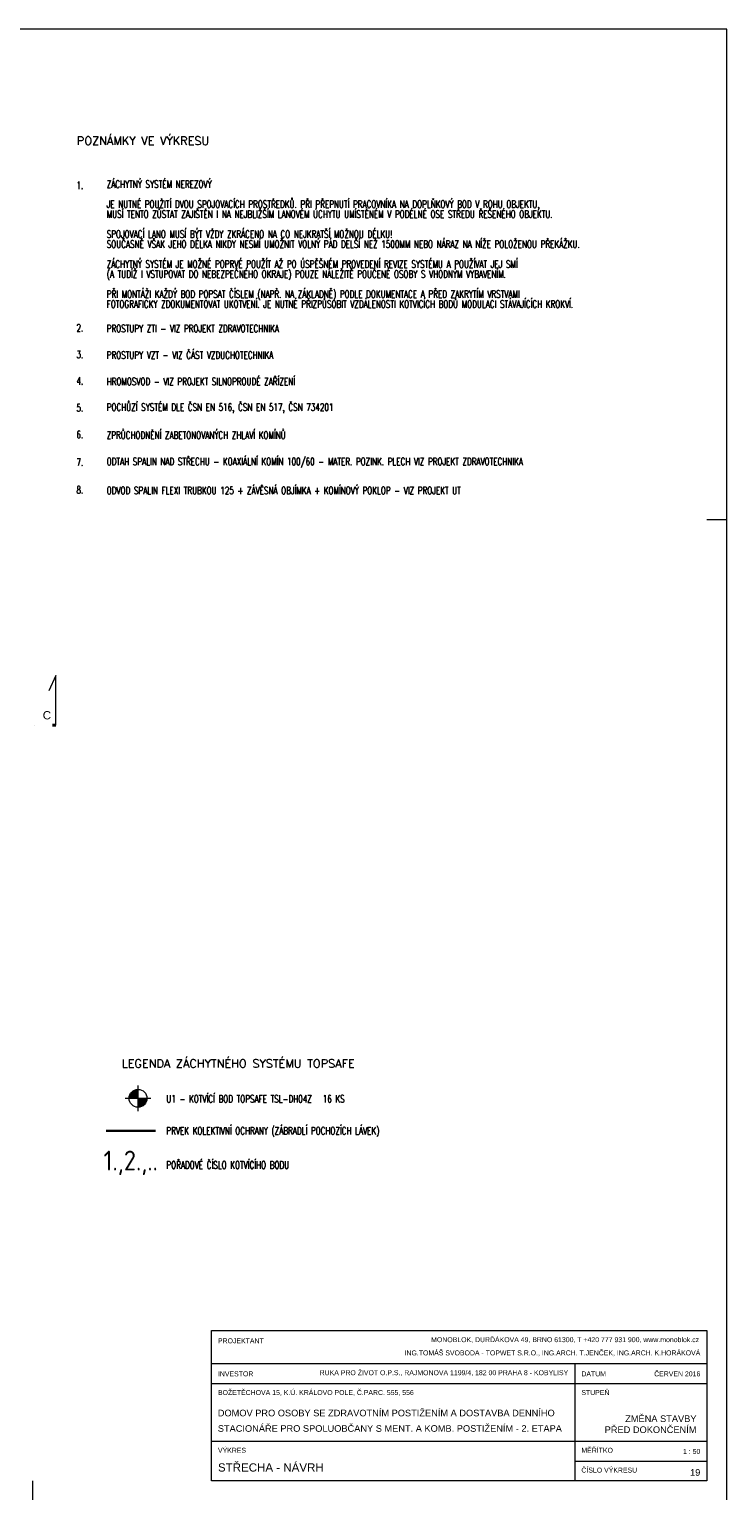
# Model space of a CAD drawing. Header units: millimetres. Extents: x -300958 to -108039, y 30118 to 292543.
# Tile 255 of 256: x -184289 to -173733, y 179657 to 201782. Entities that reach past the tile are written whole.
import ezdxf

# ---------------------------------------------------------------- set-up
doc = ezdxf.new("R2010")
doc.units = ezdxf.units.MM
doc.header["$MEASUREMENT"] = 0
doc.linetypes.add('DGN Style 4', pattern=[1094.119168, 546.717885, -273.358943, 0.683397, -273.358943])
for name, color, linetype, lineweight in [('legenda', 7, 'Continuous', 13), ('navrh', 1, 'Continuous', 9), ('popis', 7, 'Continuous', 9), ('RAMECEK', 7, 'Continuous', 0), ('rez', 7, 'Continuous', 13), ('TOPWET s.r.o. - kotevní body', 12, 'Continuous', 18), ('TOPWET s.r.o. - popisky', 12, 'Continuous', 18)]:
    doc.layers.add(name, color=color, linetype=linetype, lineweight=lineweight)
doc.styles.add('GENERATED_STYLE_8', font='arial.ttf')
doc.styles.add('ISOCPEUR', font='isocpeur.ttf')
doc.styles.add('Style-Arial', font='arial.ttf')

# ---------------------------------------------------------------- blocks, each defined once
blk = doc.blocks.new('*U49')
at = {"layer": 'RAMECEK', "linetype": 'Continuous', "lineweight": 0}
for p, q in [((15750, 3712), (15450, 3712)), ((5250, -11138), (5250, -10838))]:
    blk.add_line(p, q, dxfattribs=at)
at = {"layer": 'RAMECEK', "linetype": 'Continuous', "lineweight": 0, "flags": 128}
blk.add_lwpolyline([(-15750, -11138), (15750, -11138), (15750, 11137), (-15750, 11137)], close=True, dxfattribs=at)
blk = doc.blocks.new('*U48')
at = {"layer": 'rez', "linetype": 'DGN Style 4', "lineweight": 40}
blk.add_line((-376, 574), (-376, -574), dxfattribs=at)
at = {"layer": 'rez', "linetype": 'Continuous', "lineweight": 0, "flags": 128}
blk.add_lwpolyline([(-376, -574), (376, -574), (146, -464)], dxfattribs=at)
blk = doc.blocks.new('Kotevní bod')
at = {"layer": 'TOPWET s.r.o. - kotevní body'}
h = blk.add_hatch(color=256, dxfattribs=at)
h.paths.add_polyline_path([(0, 0), (0, 112.5, 0.41421356), (-112.5, 0)])
h.paths.add_polyline_path([(112.5, 0), (0, 0), (0, -112.5, 0.41421356)])
for p, q in [((-161.25, 0), (161.25, 0)), ((0, -161.25), (0, 161.25))]:
    blk.add_line(p, q, dxfattribs=at)
blk.add_circle((0, 0), 112.5, dxfattribs=at)

msp = doc.modelspace()

# ---------------------------------------------------------------- linework, layer by layer
at = {"layer": 'legenda', "linetype": 'Continuous'}
for p, q in [((-181532.6, 181582.2), (-174032.6, 181582.2)), ((-176032.6, 181582.2), (-176032.6, 179807.5)), ((-181532.6, 181282.2), (-174032.6, 181282.2)), ((-181532.6, 180407.5), (-174032.6, 180407.5)), ((-176032.6, 180107.5), (-174032.6, 180107.5))]:
    msp.add_line(p, q, dxfattribs=at)
at = {"layer": 'legenda', "linetype": 'Continuous', "flags": 128}
msp.add_lwpolyline([(-174032.6, 179807.5), (-181532.6, 179807.5), (-181532.6, 182082.2), (-174032.6, 182082.2)], close=True, dxfattribs=at)
at = {"layer": 'navrh', "linetype": 'Continuous', "lineweight": 30}
msp.add_line((-182379, 185106.4), (-183123, 185106.4), dxfattribs=at)

# ---------------------------------------------------------------- block references
at = {"layer": 'RAMECEK', "linetype": 'Continuous', "lineweight": 0}
msp.add_blockref('*U49', (-189482.6, 190645), dxfattribs=at)
at = {"layer": 'rez', "linetype": 'DGN Style 4', "lineweight": 40, "rotation": 90}
msp.add_blockref('*U48', (-184458.7, 191621.1), dxfattribs=at)
at = {"layer": 'TOPWET s.r.o. - kotevní body', "xscale": 1.200000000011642, "yscale": 1.200000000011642, "zscale": 1.2}
msp.add_blockref('Kotevní bod', (-182642.3, 185598.6), dxfattribs=at)

# ---------------------------------------------------------------- texts
at = {"layer": 'legenda', "linetype": 'Continuous', "lineweight": 0}
for s, insert, char_height, attachment_point, rotation, line_spacing_factor, style in [('\\Fromans.shx;POZNÁMKY VE VÝKRESU', (-183568, 200093.7), 125, 4, 0.00406, 0.809677, 'GENERATED_STYLE_8'), ('\\Fromans.shx;\\H1.000000x;\\W0.714286;1.', (-183574.3, 199419.7), 112, 4, 0.00116, 0.765173, 'Style-Arial'), ('{\\Fromans|c238;\\W0.71429;ZÁCHYTNÝ SYSTÉM NEREZOVÝ\\P\\PJE NUTNÉ POUŽITÍ DVOU SPOJOVACÍCH PROSTŘEDKŮ. PŘI PŘEPNUTÍ PRACOVNÍKA NA DOPLŇKOVÝ BOD V ROHU OBJEKTU, \\PMUSÍ TENTO ZŮSTAT ZAJIŠTĚN I NA NEJBLIŽŠÍM LANOVÉM ÚCHYTU UMÍSTĚNÉM V PODÉLNÉ OSE STŘEDU ŘEŠENÉHO OBJEKTU.\\P\\PSPOJOVACÍ LANO MUSÍ BÝT VŽDY ZKRÁCENO NA CO NEJKRATŠÍ MOŽNOU DÉLKU! \\PSOUČASNĚ VŠAK JEHO DÉLKA NIKDY NESMÍ UMOŽNIT VOLNÝ PÁD DELŠÍ NEŽ 1500MM NEBO NÁRAZ NA NÍŽE POLOŽENOU PŘEKÁŽKU.\\P\\PZÁCHYTNÝ SYSTÉM JE MOŽNÉ POPRVÉ POUŽÍT AŽ PO ÚSPĚŠNÉM PROVEDENÍ REVIZE SYSTÉMU A POUŽÍVAT JEJ SMÍ \\P(A TUDÍŽ I VSTUPOVAT DO NEBEZPEČNÉHO OKRAJE) POUZE NÁLEŽITĚ POUČENÉ OSOBY S VHODNÝM VYBAVENÍM.\\P\\PPŘI MONTÁŽI KAŽDÝ BOD POPSAT ČÍSLEM (NAPŘ. NA ZÁKLADNĚ) PODLE DOKUMENTACE A PŘED ZAKRYTÍM VRSTVAMI\\PFOTOGRAFICKY ZDOKUMENTOVAT UKOTVENÍ. JE NUTNÉ PŘIZPŮSOBIT VZDÁLENOSTI KOTVICÍCH BODŮ MODULACI STÁVAJÍCÍCH KROKVÍ.}', (-183116.7, 199492.2), 112, 1, 0.00116, 0.809677, 'Style-Arial'), ('{\\Fromans|c238;\\W0.71429;2\\Fromans|c0;.}', (-183574.3, 197261), 112, 4, 0.00116, 0.765173, 'Style-Arial'), ('{\\Fromans|c238;\\W0.71429;PROSTUPY ZTI - VIZ PROJEKT ZDRAVOTECHNIKA}', (-183116.7, 197251.7), 112, 4, 0.00116, 0.809677, 'Style-Arial'), ('{\\Fromans|c238;\\W0.71429;3\\Fromans|c0;.}', (-183574.3, 196859.7), 112, 4, 0.00116, 0.765173, 'Style-Arial'), ('{\\Fromans|c238;\\W0.71429;PROSTUPY VZT - VIZ ČÁST VZDUCHOTECHNIKA}', (-183116.7, 196850.4), 112, 4, 0.00116, 0.809677, 'Style-Arial'), ('{\\Fromans|c238;\\W0.71429;4\\Fromans|c0;.}', (-183574.3, 196457.5), 112, 4, 0.00116, 0.765173, 'Style-Arial'), ('{\\Fromans|c238;\\W0.71429;HROMOSVOD - VIZ PROJEKT SILNOPROUDÉ ZAŘÍZENÍ}', (-183116.7, 196448.2), 112, 4, 0.00116, 0.809677, 'Style-Arial'), ('{\\Fromans|c238;\\W0.71429;5\\Fromans|c0;.}', (-183574.3, 196052.7), 112, 4, 0.00116, 0.765173, 'Style-Arial'), ('{\\Fromans|c238;\\W0.71429;POCHŮZÍ SYSTÉM DLE ČSN EN 516, ČSN EN 517, ČSN 734201}', (-183116.7, 196043.4), 112, 4, 0.00116, 0.809677, 'Style-Arial'), ('{\\Fromans|c238;\\W0.71429;6\\Fromans|c0;.}', (-183574.3, 195646.7), 112, 4, 0.00116, 0.765173, 'Style-Arial'), ('{\\Fromans|c238;\\W0.71429;ZPRŮCHODNĚNÍ ZABETONOVANÝCH ZHLAVÍ KOMÍNŮ}', (-183116.7, 195637.4), 112, 4, 0.00116, 0.809677, 'Style-Arial'), ('{\\Fromans|c238;\\W0.71429;7\\Fromans|c0;.}', (-183574.3, 195227.9), 112, 4, 0.00116, 0.765173, 'Style-Arial'), ('\\A1;{\\Fromans|c238;\\W0.71429;ODTAH SPALIN NAD STŘECHU - KOAXIÁLNÍ KOMÍN 100/60 - MATER. POZINK. PLECH VIZ \\A0;PROJEKT ZDRAVOTECHNIKA}', (-183116.7, 195218.6), 112, 4, 0.00116, 0.809677, 'Style-Arial'), ('{\\Fromans|c238;\\W0.71429;8\\Fromans|c0;.}', (-183574.3, 194808.8), 112, 4, 0.00116, 0.765173, 'Style-Arial'), ('\\A1;{\\Fromans|c238;\\W0.71429;ODVOD SPALIN FLEXI TRUBKOU 125 + ZÁVĚSNÁ OBJÍMKA + KOMÍNOVÝ POKLOP - VIZ \\A0;PROJEKT UT}', (-183116.7, 194799.6), 112, 4, 0.00116, 0.809677, 'Style-Arial'), ('{\\Fromans|c0;LEGENDA \\Fromans|c238;ZÁCHYTNÉHO SYSTÉMU TOPSAFE}', (-182888.6, 186125.1), 125, 4, 0.00406, 0.809677, 'GENERATED_STYLE_8'), ('{\\Fromans|c238;\\W0.71429;U1 - KOTVÍCÍ BOD TOPSAFE TSL-DH04Z   16 KS}', (-182213.7, 185589.1), 112, 4, 0.00116, 0.809677, 'Style-Arial'), ('{\\Fromans|c238;\\W0.71429;PRVEK KOLEKTIVNÍ OCHRANY (ZÁBRADLÍ POCHOZÍCH LÁVEK)}', (-182213.7, 185089.1), 112, 4, 0.00116, 0.809677, 'Style-Arial'), ('{\\Fromans|c238;\\W0.71429;POŘADOVÉ ČÍSLO KOTVÍCÍHO BODU}', (-182213.7, 184589.1), 112, 4, 0.00116, 0.809677, 'Style-Arial')]:
    msp.add_mtext(s, dxfattribs=dict(at, insert=insert, char_height=char_height, attachment_point=attachment_point, rotation=rotation, line_spacing_factor=line_spacing_factor, style=style))
at = {"layer": 'legenda', "linetype": 'Continuous', "style": 'GENERATED_STYLE_8'}
for s, insert, char_height, width, attachment_point in [('\\A1;PROJEKTANT  ', (-181432.6, 181965), 75, 1711.466, 1), ('\\A1;INVESTOR', (-181432.6, 181465), 75, 1711.466, 1), ('\\A1;DATUM', (-175932.6, 181465), 75, 689.424, 1), ('VÝKRES', (-181432.6, 180307.6), 75, 1711.466, 1), ('19', (-174132.6, 179984.6), 100, 828.958, 3)]:
    msp.add_mtext(s, dxfattribs=dict(at, insert=insert, char_height=char_height, width=width, attachment_point=attachment_point))
at = {"layer": 'legenda', "linetype": 'Continuous', "lineweight": 0, "style": 'GENERATED_STYLE_8'}
for s, insert, char_height, width, attachment_point in [('MONOBLOK, DURĎÁKOVA 49, BRNO 61300, T +420 777 931 900, www.monoblok.cz', (-174150.9, 181982.2), 75, 4311.61, 3), ('ING.TOMÁŠ SVOBODA - TOPWET S.R.O., ING.ARCH. T.JENČEK, ING.ARCH. K.HORÁKOVÁ', (-174132.6, 181782.2), 75, 5486.569, 3), ('RUKA PRO ŽIVOT O.P.S., RAJMONOVA 1199/4, 182 00 PRAHA 8 - KOBYLISY', (-176132.6, 181482.2), 75, 3880.28, 3), ('ČERVEN 2016', (-174132.6, 181465), 75, 828.958, 3), ('BOŽETĚCHOVA 15, K.Ú. KRÁLOVO POLE, Č.PARC. 555, 556', (-181432.6, 181182.2), 75, 3474.693, 1), ('STUPEŇ', (-175932.6, 181182.2), 75, 945.177, 1), ('MĚŘÍTKO', (-175932.6, 180307.6), 75, 810.571, 1), ('STŘECHA - NÁVRH', (-181432.7, 179946.1), 125, 4195.239, 7), ('1 : 50', (-174132.6, 180290.3), 75, 828.957, 3), ('ČÍSLO VÝKRESU', (-175932.6, 180007.6), 75, 931.717, 1)]:
    msp.add_mtext(s, dxfattribs=dict(at, insert=insert, char_height=char_height, width=width, attachment_point=attachment_point))
at = {"layer": 'popis', "linetype": 'Continuous', "lineweight": 0, "char_height": 100, "style": 'GENERATED_STYLE_8'}
for s, insert, width, attachment_point in [('DOMOV PRO OSOBY SE ZDRAVOTNÍM POSTIŽENÍM A DOSTAVBA DENNÍHO', (-181435.2, 180783.2), 5612.613, 7), ('ZMĚNA STAVBY \\PPŘED DOKONČENÍM', (-174190.8, 180530.5), 1841.776, 9), ('STACIONÁŘE PRO SPOLUOBČANY S MENT. A KOMB. POSTIŽENÍM - 2. ETAPA', (-181435.2, 180549.1), 5612.613, 7)]:
    msp.add_mtext(s, dxfattribs=dict(at, insert=insert, width=width, attachment_point=attachment_point))
at = {"layer": 'rez', "linetype": 'Continuous', "lineweight": 0, "insert": (-183958.6, 191333), "char_height": 125, "width": 190.468, "attachment_point": 9, "style": 'GENERATED_STYLE_8'}
msp.add_mtext('C', dxfattribs=at)
at = {"layer": 'TOPWET s.r.o. - popisky', "style": 'ISOCPEUR', "width": 0.9}
msp.add_text('1.,2.,..', height=300, dxfattribs=at).set_placement((-183164.4, 184506.3))

doc.saveas('drawing.dxf')
